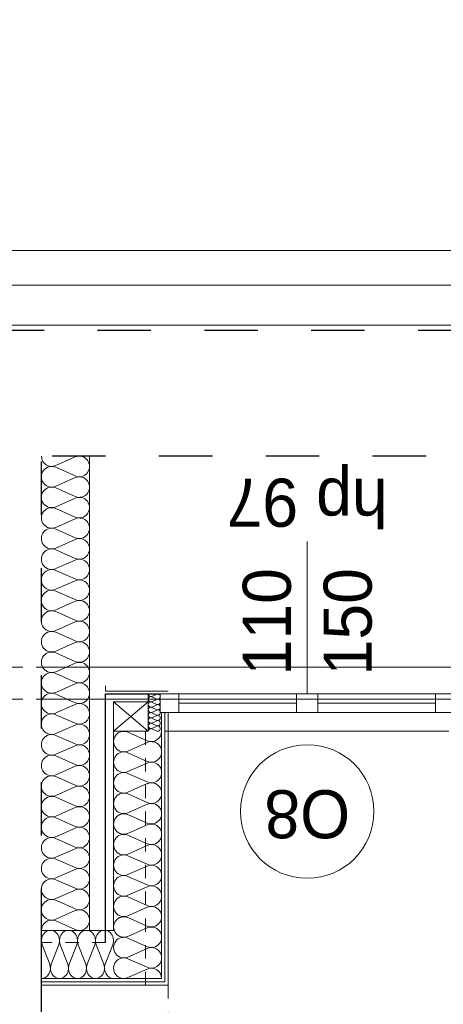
# Model space of a CAD drawing. Extents: x -145259 to -66341, y -2316 to 227384.
# Tile 92 of 143: x -118060 to -116474, y 178952 to 182637. Entities that reach past the tile are written whole.
import ezdxf

# ---------------------------------------------------------------- set-up
doc = ezdxf.new("R2010")
doc.units = 0
doc.header["$MEASUREMENT"] = 0
for name, pattern in [('Hidden Line', [100, 50, -50]), ('Krawędzie ukryte', [150, 100, -50]), ('Przerywana', [400, 200, -200])]:
    doc.linetypes.add(name, pattern=pattern)
doc.layers.add('Arch ocieplenie', color=7, linetype='Continuous')
doc.layers.add('Arch ściany działowe', color=7, linetype='Continuous')
for name, color, linetype, lineweight, true_color in [('Arch ocieplenie_Nr_Pióra__24', 7, 'Continuous', 13, 0x029e21), ('INWENT.ŚCIANY_Nr_Pióra__2', 7, 'Continuous', 13, 0x7f7f7f), ('Inwentaryzacja Konst._Nr_Pióra__3', 7, 'Continuous', 20, 0xff6600)]:
    doc.layers.add(name, color=color, linetype=linetype, lineweight=lineweight, true_color=true_color)
for name, color, linetype, lineweight in [('Arch opisy okien_Nr_Pióra__21', 7, 'Continuous', 13), ('Arch ściany działowe_Nr_Pióra__5', 7, 'Continuous', 13), ('INWENT DACH_Nr_Pióra__21', 7, 'Continuous', 13), ('INWENT ODWODNIENIE_Nr_Pióra__5', 7, 'Continuous', 13), ('INWENT OPISY_Nr_Pióra__21', 7, 'Continuous', 13), ('INWENT. OKNA_Nr_Pióra__21', 7, 'Continuous', 13), ('INWENT.ŚCIANY_Nr_Pióra__1', 7, 'Continuous', 25), ('INWENT.ŚCIANY_Nr_Pióra__20', 1, 'Continuous', 20)]:
    doc.layers.add(name, color=color, linetype=linetype, lineweight=lineweight)
doc.styles.add('GENERATED_STYLE_7', font='txt')
doc.styles.add('GENERATED_STYLE_8', font='txt')
doc.dimstyles.new('GENERATED_STYLE__9', dxfattribs={"dimtxt": 0.18, "dimasz": 109.44, "dimexe": 0.18, "dimexo": 0.0625, "dimgap": 0.09, "dimtad": 0, "dimtih": 1, "dimtoh": 1, "dimdec": 4, "dimzin": 0, "dimdsep": 46, "dimcen": 0.09, "dimadec": 0, "dimazin": 0, "dimtfac": 1, "dimtdec": 4, "dimtmove": 0, "dimatfit": 3, "dimldrblk": 'ARROWHEAD_11', "dimfxl": 0, "dimtolj": 1, "dimtzin": 0, "dimarcsym": 0})

# ---------------------------------------------------------------- blocks, each defined once
blk = doc.blocks.new('Ściana_662', base_point=(-117503.7, 179023.6))
at = {"layer": 'Arch ściany działowe_Nr_Pióra__5', "linetype": 'Continuous'}
for p, q in [((-117503.7, 180043.6), (-117516.2, 180043.6)), ((-117516.2, 180043.6), (-117516.2, 179036.1)), ((-117503.7, 179023.6), (-117503.7, 180043.6))]:
    blk.add_line(p, q, dxfattribs=at)
blk = doc.blocks.new('Ściana_663', base_point=(-117516.2, 179036.1))
at = {"layer": 'Arch ściany działowe_Nr_Pióra__5', "linetype": 'Continuous'}
for p, q in [((-117516.2, 180043.6), (-117528.7, 180043.6)), ((-117528.7, 180043.6), (-117528.7, 179048.6)), ((-117516.2, 179036.1), (-117516.2, 180043.6))]:
    blk.add_line(p, q, dxfattribs=at)
blk = doc.blocks.new('Ściana_736', base_point=(-117978.7, 179023.6))
at = {"layer": 'Arch ściany działowe_Nr_Pióra__5', "linetype": 'Continuous'}
for p, q in [((-117516.2, 179036.1), (-117978.7, 179036.1)), ((-117978.7, 179036.1), (-117978.7, 179023.6)), ((-117978.7, 179023.6), (-117503.7, 179023.6))]:
    blk.add_line(p, q, dxfattribs=at)
blk = doc.blocks.new('Ściana_737', base_point=(-117978.7, 179036.1))
at = {"layer": 'Arch ściany działowe_Nr_Pióra__5', "linetype": 'Continuous'}
for p, q in [((-117528.7, 179048.6), (-117978.7, 179048.6)), ((-117978.7, 179048.6), (-117978.7, 179036.1)), ((-117978.7, 179036.1), (-117516.2, 179036.1))]:
    blk.add_line(p, q, dxfattribs=at)
blk = doc.blocks.new('Izolacja cieplna 14_62', base_point=(-117978.7, 181003.6))
at = {"layer": 'Arch ocieplenie_Nr_Pióra__24', "linetype": 'Continuous'}
for p, q in [((-117852.4, 181000.4), (-117925.1, 180968.3)), ((-117925.1, 180961.8), (-117852.4, 180929.7)), ((-117852.4, 180923.2), (-117925.1, 180891.1)), ((-117925.1, 180884.6), (-117852.4, 180852.5)), ((-117852.4, 180846), (-117925.1, 180813.9)), ((-117925.1, 180807.4), (-117852.4, 180775.3)), ((-117852.4, 180768.8), (-117925.1, 180736.7)), ((-117925.1, 180730.3), (-117852.4, 180698.1)), ((-117852.4, 180691.7), (-117925.1, 180659.6)), ((-117925.1, 180653.1), (-117852.4, 180621)), ((-117852.4, 180614.5), (-117925.1, 180582.4)), ((-117925.1, 180575.9), (-117852.4, 180543.8)), ((-117852.4, 180537.3), (-117925.1, 180505.2)), ((-117925.1, 180498.7), (-117852.4, 180466.6)), ((-117852.4, 180460.1), (-117925.1, 180428)), ((-117925.1, 180421.6), (-117852.4, 180389.5)), ((-117852.4, 180383), (-117925.1, 180350.9)), ((-117925.1, 180344.4), (-117852.4, 180312.3)), ((-117852.4, 180305.8), (-117925.1, 180273.7)), ((-117925.1, 180267.2), (-117852.4, 180235.1)), ((-117852.4, 180228.6), (-117925.1, 180196.5)), ((-117925.1, 180190), (-117852.4, 180157.9)), ((-117852.4, 180151.4), (-117925.1, 180119.3)), ((-117925.1, 180112.9), (-117852.4, 180080.8)), ((-117852.4, 180074.3), (-117925.1, 180042.2)), ((-117925.1, 180035.7), (-117852.4, 180003.6)), ((-117852.4, 179997.1), (-117925.1, 179965)), ((-117925.1, 179958.5), (-117852.4, 179926.4)), ((-117852.4, 179919.9), (-117925.1, 179887.8)), ((-117925.1, 179881.3), (-117852.4, 179849.2)), ((-117852.4, 179842.8), (-117925.1, 179810.6)), ((-117925.1, 179804.2), (-117852.4, 179772.1)), ((-117852.4, 179765.6), (-117925.1, 179733.5)), ((-117925.1, 179727), (-117852.4, 179694.9)), ((-117852.4, 179688.4), (-117925.1, 179656.3)), ((-117925.1, 179649.8), (-117852.4, 179617.7)), ((-117852.4, 179611.2), (-117925.1, 179579.1)), ((-117925.1, 179572.6), (-117852.4, 179540.5)), ((-117852.4, 179534.1), (-117925.1, 179502)), ((-117925.1, 179495.5), (-117852.4, 179463.4)), ((-117852.4, 179456.9), (-117925.1, 179424.8)), ((-117925.1, 179418.3), (-117852.4, 179386.2)), ((-117852.4, 179379.7), (-117925.1, 179347.6)), ((-117925.1, 179341.1), (-117852.4, 179309)), ((-117852.4, 179302.5), (-117925.1, 179270.4)), ((-117925.1, 179263.9), (-117852.4, 179231.8))]:
    blk.add_line(p, q, dxfattribs=at)
for centre, start_param, end_param in [((-117940.5, 181003.6), 4.712389, 6.695979), ((-117837, 180965), 5.870392, 9.837571), ((-117940.5, 180926.4), 2.7288, 6.695979), ((-117837, 180887.8), 5.870392, 9.837571), ((-117940.5, 180849.3), 2.7288, 6.695979), ((-117837, 180810.7), 5.870392, 9.837571), ((-117940.5, 180772.1), 2.7288, 6.695979), ((-117837, 180733.5), 5.870392, 9.837571), ((-117940.5, 180694.9), 2.7288, 6.695979), ((-117837, 180656.3), 5.870392, 9.837571), ((-117940.5, 180617.7), 2.7288, 6.695979), ((-117837, 180579.1), 5.870392, 9.837571), ((-117940.5, 180540.6), 2.7288, 6.695979), ((-117837, 180502), 5.870392, 9.837571), ((-117940.5, 180463.4), 2.7288, 6.695979), ((-117837, 180424.8), 5.870392, 9.837571), ((-117940.5, 180386.2), 2.7288, 6.695979), ((-117837, 180347.6), 5.870392, 9.837571), ((-117940.5, 180309), 2.7288, 6.695979), ((-117837, 180270.5), 5.870392, 9.837571), ((-117940.5, 180231.9), 2.7288, 6.695979), ((-117837, 180193.3), 5.870392, 9.837571), ((-117940.5, 180154.7), 2.7288, 6.695979), ((-117837, 180116.1), 5.870392, 9.837571), ((-117940.5, 180077.5), 2.7288, 6.695979), ((-117837, 180038.9), 5.870392, 9.837571), ((-117940.5, 180000.3), 2.7288, 6.695979), ((-117837, 179961.8), 5.870392, 9.837571), ((-117940.5, 179923.2), 2.7288, 6.695979), ((-117837, 179884.6), 5.870392, 9.837571), ((-117940.5, 179846), 2.7288, 6.695979), ((-117837, 179807.4), 5.870392, 9.837571), ((-117940.5, 179768.8), 2.7288, 6.695979), ((-117837, 179730.2), 5.870392, 9.837571), ((-117940.5, 179691.6), 2.7288, 6.695979), ((-117837, 179653.1), 5.870392, 9.837571), ((-117940.5, 179614.5), 2.7288, 6.695979), ((-117837, 179575.9), 5.870392, 9.837571), ((-117940.5, 179537.3), 2.7288, 6.695979), ((-117837, 179498.7), 5.870392, 9.837571), ((-117940.5, 179460.1), 2.7288, 6.695979), ((-117837, 179421.5), 5.870392, 9.837571), ((-117940.5, 179383), 2.7288, 6.695979), ((-117837, 179344.4), 5.870392, 9.837571), ((-117940.5, 179305.8), 2.7288, 6.695979), ((-117837, 179267.2), 5.870392, 9.837571), ((-117940.5, 179228.6), 2.7288, 4.712389)]:
    blk.add_ellipse(centre, major_axis=(0, -38.6), ratio=0.992098, start_param=start_param, end_param=end_param, dxfattribs=at)
blk = doc.blocks.new('Izolacja cieplna 14_96', base_point=(-117528.7, 179973.6))
at = {"layer": 'Arch ocieplenie_Nr_Pióra__24', "linetype": 'Continuous'}
for p, q in [((-117655.1, 179970.4), (-117582.4, 179938.3)), ((-117582.4, 179931.8), (-117655.1, 179899.8)), ((-117655.1, 179893.3), (-117582.4, 179861.2)), ((-117582.4, 179854.7), (-117655.1, 179822.7)), ((-117655.1, 179816.2), (-117582.4, 179784.1)), ((-117582.4, 179777.7), (-117655.1, 179745.6)), ((-117655.1, 179739.1), (-117582.4, 179707)), ((-117582.4, 179700.6), (-117655.1, 179668.5)), ((-117655.1, 179662), (-117582.4, 179630)), ((-117582.4, 179623.5), (-117655.1, 179591.4)), ((-117655.1, 179584.9), (-117582.4, 179552.9)), ((-117582.4, 179546.4), (-117655.1, 179514.3)), ((-117655.1, 179507.9), (-117582.4, 179475.8)), ((-117582.4, 179469.3), (-117655.1, 179437.3)), ((-117655.1, 179430.8), (-117582.4, 179398.7)), ((-117582.4, 179392.2), (-117655.1, 179360.2)), ((-117655.1, 179353.7), (-117582.4, 179321.6)), ((-117582.4, 179315.2), (-117655.1, 179283.1)), ((-117655.1, 179276.6), (-117582.4, 179244.5)), ((-117582.4, 179238.1), (-117655.1, 179206)), ((-117655.1, 179199.5), (-117582.4, 179167.5)), ((-117582.4, 179161), (-117655.1, 179128.9)), ((-117655.1, 179122.4), (-117582.4, 179090.4)), ((-117582.4, 179083.9), (-117655.1, 179051.8))]:
    blk.add_line(p, q, dxfattribs=at)
for centre, start_param, end_param in [((-117670.5, 179935.1), 2.728799, 6.695979), ((-117567, 179973.6), 5.870392, 7.853982), ((-117567, 179896.5), 5.870392, 9.837571), ((-117670.5, 179858), 2.728799, 6.695979), ((-117567, 179819.4), 5.870392, 9.837571), ((-117670.5, 179780.9), 2.728799, 6.695979), ((-117567, 179742.4), 5.870392, 9.837571), ((-117670.5, 179703.8), 2.728799, 6.695979), ((-117567, 179665.3), 5.870392, 9.837571), ((-117670.5, 179626.7), 2.728799, 6.695979), ((-117567, 179588.2), 5.870392, 9.837571), ((-117670.5, 179549.6), 2.728799, 6.695979), ((-117567, 179511.1), 5.870392, 9.837571), ((-117670.5, 179472.6), 2.728799, 6.695979), ((-117567, 179434), 5.870392, 9.837571), ((-117670.5, 179395.5), 2.728799, 6.695979), ((-117567, 179356.9), 5.870392, 9.837571), ((-117670.5, 179318.4), 2.728799, 6.695979), ((-117567, 179279.9), 5.870392, 9.837571), ((-117670.5, 179241.3), 2.728799, 6.695979), ((-117567, 179202.8), 5.870392, 9.837571), ((-117670.5, 179164.2), 2.728799, 6.695979), ((-117567, 179125.7), 5.870392, 9.837571), ((-117670.5, 179087.1), 2.728799, 6.695979), ((-117567, 179048.6), 1.570796, 3.554385)]:
    blk.add_ellipse(centre, major_axis=(0, -38.5), ratio=0.993264, start_param=start_param, end_param=end_param, dxfattribs=at)
blk = doc.blocks.new('Izolacja cieplna 14_97', base_point=(-117578.7, 180113.6))
at = {"layer": 'Arch ocieplenie_Nr_Pióra__24', "linetype": 'Continuous'}
for p, q in [((-117547.1, 180112.8), (-117565.3, 180104.4)), ((-117565.3, 180102.8), (-117547.1, 180094.4)), ((-117547.1, 180092.8), (-117565.3, 180084.4)), ((-117565.3, 180082.8), (-117547.1, 180074.4)), ((-117547.1, 180072.8), (-117565.3, 180064.4)), ((-117565.3, 180062.8), (-117547.1, 180054.4)), ((-117547.1, 180052.8), (-117565.3, 180044.4)), ((-117565.3, 180042.8), (-117547.1, 180034.4)), ((-117547.1, 180032.8), (-117565.3, 180024.4)), ((-117565.3, 180022.8), (-117547.1, 180014.4)), ((-117547.1, 180012.8), (-117565.3, 180004.4)), ((-117565.3, 180002.8), (-117547.1, 179994.4)), ((-117547.1, 179992.8), (-117565.3, 179984.4)), ((-117565.3, 179982.8), (-117547.1, 179974.4))]:
    blk.add_line(p, q, dxfattribs=at)
for centre, start_param, end_param in [((-117569.2, 180093.6), 2.7288, 6.695979), ((-117569.2, 180113.6), 4.712389, 6.695979), ((-117543.3, 180103.6), 5.870392, 9.837571), ((-117543.3, 180083.6), 5.870392, 9.837571), ((-117569.2, 180073.6), 2.7288, 6.695979), ((-117569.2, 180053.6), 2.7288, 6.695979), ((-117543.3, 180063.6), 5.870392, 9.837571), ((-117543.3, 180043.6), 5.870392, 9.837571), ((-117569.2, 180033.6), 2.7288, 6.695979), ((-117569.2, 180013.6), 2.7288, 6.695979), ((-117543.3, 180023.6), 5.870392, 9.837571), ((-117543.3, 180003.6), 5.870392, 9.837571), ((-117569.2, 179993.6), 2.7288, 6.695979), ((-117569.2, 179973.6), 2.7288, 4.712389), ((-117543.3, 179983.6), 5.870392, 9.837571)]:
    blk.add_ellipse(centre, major_axis=(0, -10), ratio=0.957061, start_param=start_param, end_param=end_param, dxfattribs=at)
blk = doc.blocks.new('Izolacja cieplna 14_161', base_point=(-117708.7, 179048.6))
at = {"layer": 'Arch ocieplenie_Nr_Pióra__24', "linetype": 'Continuous'}
for p, q in [((-117947.8, 179102.2), (-117975.9, 179175)), ((-117914.1, 179175), (-117942.2, 179102.2)), ((-117880.3, 179102.2), (-117908.4, 179175)), ((-117846.6, 179175), (-117874.7, 179102.2)), ((-117812.8, 179102.2), (-117840.9, 179175)), ((-117779.1, 179175), (-117807.2, 179102.2)), ((-117745.3, 179102.2), (-117773.4, 179175)), ((-117711.6, 179175), (-117739.7, 179102.2))]:
    blk.add_line(p, q, dxfattribs=at)
for centre, start_param, end_param in [((-117945, 179190.3), 1.158003, 5.125183), ((-117877.5, 179190.3), 1.158003, 5.125183), ((-117810, 179190.3), 1.158003, 5.125183), ((-117742.5, 179190.3), 1.158003, 5.125183), ((-117978.7, 179086.9), 0, 1.983589), ((-117911.2, 179086.9), 4.299595, 8.266774), ((-117843.7, 179086.9), 4.299595, 8.266774), ((-117776.2, 179086.9), 4.299595, 8.266774), ((-117708.7, 179086.9), 4.299596, 6.283185)]:
    blk.add_ellipse(centre, major_axis=(0, -38.3), ratio=0.881614, start_param=start_param, end_param=end_param, dxfattribs=at)
blk = doc.blocks.new('ARROWHEAD_11')
at = {"color": 0, "linetype": 'Continuous', "lineweight": 0}
blk.add_line((0, 0), (-1, 0), dxfattribs=at)
at = {"color": 0, "linetype": 'Continuous', "lineweight": 0, "const_width": 0.25, "flags": 128}
blk.add_lwpolyline([(-0.125, 0, 1), (0.125, 0, 1)], format="xyb", close=True, dxfattribs=at)

msp = doc.modelspace()

# ---------------------------------------------------------------- linework, layer by layer
at = {"layer": 'Arch ocieplenie_Nr_Pióra__24', "linetype": 'Continuous'}
for p, q in [((-117798.7, 181003.6), (-117798.7, 179228.6)), ((-117578.7, 180113.6), (-117578.7, 180083.6)), ((-117708.7, 179973.6), (-117708.7, 179228.6)), ((-117708.7, 179228.6), (-117978.7, 179228.6))]:
    msp.add_line(p, q, dxfattribs=at)
at = {"layer": 'Arch opisy okien_Nr_Pióra__21', "linetype": 'Continuous'}
msp.add_circle((-116983.7, 179673.6), 250, dxfattribs=at)
at = {"layer": 'INWENT DACH_Nr_Pióra__21', "linetype": 'Hidden Line'}
msp.add_line((-117503.7, 179023.6), (-117503.7, 176743.6), dxfattribs=at)
at = {"layer": 'INWENT ODWODNIENIE_Nr_Pióra__5', "linetype": 'Continuous'}
for p, q in [((-127278.7, 181643.6), (-115188.7, 181643.6)), ((-127128.7, 181493.6), (-115188.7, 181493.6))]:
    msp.add_line(p, q, dxfattribs=at)
at = {"layer": 'INWENT OPISY_Nr_Pióra__21', "linetype": 'Continuous'}
msp.add_line((-116983.7, 180113.6), (-116983.7, 180683.6), dxfattribs=at)
at = {"layer": 'INWENT. OKNA_Nr_Pióra__21', "linetype": 'Continuous'}
for p, q in [((-115468.7, 181773.6), (-118768.7, 181773.6)), ((-117533.7, 180113.6), (-116433.7, 180113.6)), ((-117533.7, 180113.6), (-117533.7, 180043.6)), ((-117463.7, 180113.6), (-117463.7, 180043.6)), ((-117023.7, 180113.6), (-117023.7, 180043.6)), ((-116943.7, 180113.6), (-116943.7, 180043.6)), ((-116503.7, 180113.6), (-116503.7, 180043.6)), ((-117708.7, 180083.6), (-117578.7, 179973.6)), ((-117708.7, 179973.6), (-117578.7, 180083.6)), ((-117708.7, 180083.6), (-117578.7, 180083.6)), ((-117708.7, 179973.6), (-117708.7, 180083.6)), ((-117578.7, 180083.6), (-117578.7, 179973.6)), ((-117463.7, 180078.6), (-117023.7, 180078.6)), ((-116943.7, 180078.6), (-116503.7, 180078.6)), ((-116433.7, 180043.6), (-117533.7, 180043.6)), ((-117578.7, 179973.6), (-117708.7, 179973.6)), ((-117513.7, 179973.6), (-116453.7, 179973.6))]:
    msp.add_line(p, q, dxfattribs=at)
at = {"layer": 'INWENT.ŚCIANY_Nr_Pióra__1', "linetype": 'Przerywana'}
for p, q in [((-115168.7, 181473.6), (-119068.7, 181473.6)), ((-117978.7, 179183.6), (-117978.7, 181003.6)), ((-114538.7, 181003.6), (-117978.7, 181003.6))]:
    msp.add_line(p, q, dxfattribs=at)
at = {"layer": 'INWENT.ŚCIANY_Nr_Pióra__1', "linetype": 'Continuous'}
for p, q in [((-117738.7, 179183.6), (-117738.7, 180113.6)), ((-117738.7, 180113.6), (-117533.7, 180113.6)), ((-117978.7, 176443.6), (-117978.7, 179183.6))]:
    msp.add_line(p, q, dxfattribs=at)
at = {"layer": 'INWENT.ŚCIANY_Nr_Pióra__2', "linetype": 'Hidden Line'}
for p, q in [((-117588.7, 179023.6), (-117588.7, 179973.6)), ((-117738.7, 179183.6), (-117978.7, 179183.6))]:
    msp.add_line(p, q, dxfattribs=at)
at = {"layer": 'INWENT.ŚCIANY_Nr_Pióra__20', "linetype": 'Continuous'}
for p, q in [((-117738.7, 180123.6), (-117738.7, 180143.6)), ((-117503.7, 180123.6), (-117738.7, 180123.6))]:
    msp.add_line(p, q, dxfattribs=at)
at = {"layer": 'Inwentaryzacja Konst._Nr_Pióra__3', "linetype": 'Krawędzie ukryte'}
for p, q in [((-121148.7, 180213.6), (-117978.7, 180213.6)), ((-121148.7, 180093.6), (-117978.7, 180093.6))]:
    msp.add_line(p, q, dxfattribs=at)
at = {"layer": 'Inwentaryzacja Konst._Nr_Pióra__3', "linetype": 'Continuous'}
for p, q in [((-117978.7, 180213.6), (-96608.7, 180213.6)), ((-117978.7, 180093.6), (-96608.7, 180093.6))]:
    msp.add_line(p, q, dxfattribs=at)

# ---------------------------------------------------------------- block references
at = {"layer": 'Arch ocieplenie', "color": 104, "linetype": 'Continuous', "lineweight": 20, "true_color": 0x029e21}
for name, p in [('Izolacja cieplna 14_62', (-117978.7, 181003.6)), ('Izolacja cieplna 14_97', (-117578.7, 180113.6)), ('Izolacja cieplna 14_96', (-117528.7, 179973.6)), ('Izolacja cieplna 14_161', (-117708.7, 179048.6))]:
    msp.add_blockref(name, p, dxfattribs=at)
at = {"layer": 'Arch ściany działowe'}
for name, p in [('Ściana_663', (-117516.2, 179036.1)), ('Ściana_662', (-117503.7, 179023.6)), ('Ściana_737', (-117978.7, 179036.1)), ('Ściana_736', (-117978.7, 179023.6))]:
    msp.add_blockref(name, p, dxfattribs=at)

# ---------------------------------------------------------------- texts
at = {"layer": 'Arch opisy okien_Nr_Pióra__21', "linetype": 'Continuous', "insert": (-116983.7, 179573.3), "char_height": 180, "attachment_point": 2, "rotation": 180, "style": 'GENERATED_STYLE_8'}
msp.add_mtext('{O8}', dxfattribs=at)
at = {"layer": 'INWENT OPISY_Nr_Pióra__21', "linetype": 'Continuous', "insert": (-116983.7, 180739.3), "char_height": 180, "attachment_point": 2, "rotation": 180, "style": 'GENERATED_STYLE_7'}
msp.add_mtext('{hp 97}', dxfattribs=at)
at = {"layer": 'INWENT OPISY_Nr_Pióra__21', "linetype": 'Continuous', "insert": (-117224.9, 180383.6), "char_height": 180, "width": 1346.334, "attachment_point": 2, "rotation": 90, "line_spacing_factor": 1.008452, "style": 'GENERATED_STYLE_7'}
msp.add_mtext('{110\\P150}', dxfattribs=at)

# ---------------------------------------------------------------- leaders
at = {"layer": 'INWENT OPISY_Nr_Pióra__21', "linetype": 'Continuous', "annotation_type": 0, "has_hookline": 1, "hookline_direction": 1, "text_width": 437.1}
msp.add_leader([(-115268.7, 181568.6), (-116077.4, 182970.2), (-116452.3, 182970.2)], dimstyle='GENERATED_STYLE__9', dxfattribs=at)

doc.saveas('drawing.dxf')
